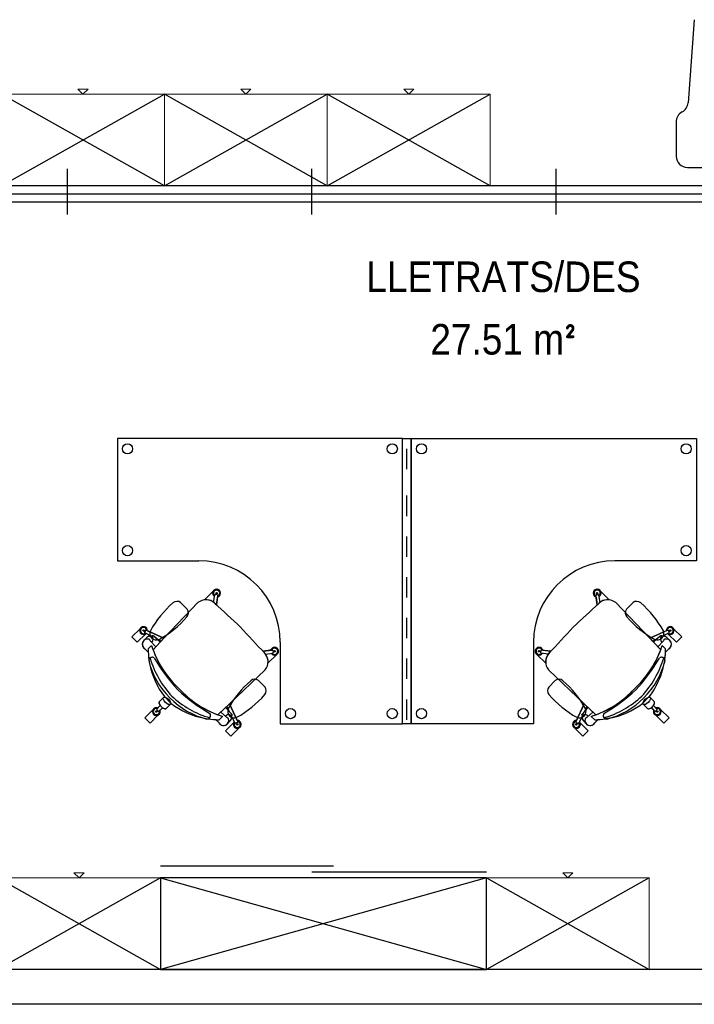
# Model space of a CAD drawing. Header units: metres. Extents: x -1 to 438, y -6 to 39.
# Tile 3 of 13: x 401.41 to 404.72, y 12.95 to 17.78. Entities that reach past the tile are written whole.
import ezdxf

# ---------------------------------------------------------------- set-up
doc = ezdxf.new("R2010")
doc.units = ezdxf.units.M
doc.linetypes.add('CONTINUA', pattern=[0])
for name, color, linetype, lineweight in [('P3  TEXT ACTUAL', 7, 'CONTINUA', 25), ('P3 MOBLES ACTUAL', 7, 'CONTINUA', 25), ('P3 MURS ACTUAL', 7, 'CONTINUA', 25)]:
    doc.layers.add(name, color=color, linetype=linetype, lineweight=lineweight)
doc.styles.add('ARIAL', font='arial.ttf')

# ---------------------------------------------------------------- blocks, each defined once
blk = doc.blocks.new('OBJETO_COMPLEJO_56')
at = {"layer": 'P3 MOBLES ACTUAL', "transparency": 33554687}
blk.add_lwpolyline([(403.9312, 14.7263), (403.9312, 14.7262), (403.9312, 14.3262), (403.3312, 14.3262), (403.3312, 15.7262), (404.7312, 15.7262), (404.7312, 15.1262), (404.3312, 15.1262), (404.3312, 15.1263)], dxfattribs=at)
blk.add_arc((404.3312, 14.7263), 0.4, 90, 180, dxfattribs=at)
blk = doc.blocks.new('OBJETO_COMPLEJO_57')
at = {"layer": 'P3 MOBLES ACTUAL', "transparency": 33554687}
for p, q in [((404.3357, 14.9209), (404.5023, 14.7461)), ((404.5023, 14.7461), (404.556, 14.6893))]:
    blk.add_line(p, q, dxfattribs=at)
blk.add_lwpolyline([(404.2371, 14.3704), (404.1803, 14.4241), (404.0055, 14.5907)], dxfattribs=at)
for centre, radius, start, end in [((404.2959, 14.8729), 0.0623, 50.3168, 132.7795), ((386.2674, 34.2123), 26.3771, 312.61341, 312.99132), ((384.714, 32.659), 26.3771, 317.00868, 317.38659), ((404.0535, 14.6305), 0.0623, 137.2205, 219.6832), ((404.0966, 14.8598), 0.4901, 312.5233, 339.64), ((404.0666, 14.8298), 0.4901, 290.36, 317.4767)]:
    blk.add_arc(centre, radius, start, end, dxfattribs=at)
blk = doc.blocks.new('OBJETO_COMPLEJO_58')
at = {"layer": 'P3 MOBLES ACTUAL', "transparency": 33554687}
for centre, radius, start, end in [((403.8023, 15.0813), 0.8633, 317.0062, 329.9639), ((404.109, 14.7889), 0.4826, 317.3903, 343.0842), ((404.5598, 14.6357), 0.0169, 49.3236, 126.7001), ((403.8451, 15.1241), 0.8633, 300.0361, 312.9938), ((404.1375, 14.8174), 0.4826, 286.9158, 312.6097), ((404.2907, 14.3666), 0.0169, 143.2999, 220.6764)]:
    blk.add_arc(centre, radius, start, end, dxfattribs=at)
blk = doc.blocks.new('OBJETO_COMPLEJO_59')
at = {"layer": 'P3 MOBLES ACTUAL', "transparency": 33554687}
blk.add_line((404.1595, 14.3329), (404.2, 14.2924), dxfattribs=at)
blk.add_lwpolyline([(404.2, 14.2924), (404.174, 14.2663), (404.1334, 14.3068)], dxfattribs=at)
blk.add_arc((404.1426, 14.3237), 0.0192, 241.4264, 28.5736, dxfattribs=at)
blk = doc.blocks.new('OBJETO_COMPLEJO_60')
at = {"layer": 'P3 MOBLES ACTUAL', "transparency": 33554687}
blk.add_line((404.1703, 14.3632), (404.157, 14.3364), dxfattribs=at)
for points in [[(404.1433, 14.3429), (404.1803, 14.4241), (404.194, 14.4111), (404.1822, 14.3873), (404.1698, 14.3742)], [(404.1595, 14.3329), (404.2, 14.2924), (404.174, 14.2663), (404.1334, 14.3068)]]:
    blk.add_lwpolyline(points, dxfattribs=at)
for centre, radius, start, end in [((404.175, 14.3689), 0.00743, 134.456, 230.4405), ((404.1426, 14.3237), 0.0192, 87.8018, 241.4264), ((404.1426, 14.3237), 0.0192, 28.5736, 41.3919)]:
    blk.add_arc(centre, radius, start, end, dxfattribs=at)
blk = doc.blocks.new('OBJETO_COMPLEJO_61')
at = {"layer": 'P3 MOBLES ACTUAL', "transparency": 33554687}
blk.add_line((404.5632, 14.7561), (404.59, 14.7694), dxfattribs=at)
for points in [[(404.5935, 14.7669), (404.634, 14.7264), (404.6601, 14.7524), (404.6196, 14.793)], [(404.5835, 14.7831), (404.5023, 14.7461), (404.5153, 14.7324), (404.5391, 14.7442), (404.5522, 14.7566)]]:
    blk.add_lwpolyline(points, dxfattribs=at)
for centre, radius, start, end in [((404.6027, 14.7838), 0.0192, 28.5736, 182.1982), ((404.5575, 14.7514), 0.00743, 39.5595, 135.544), ((404.6027, 14.7838), 0.0192, 228.6081, 241.4264)]:
    blk.add_arc(centre, radius, start, end, dxfattribs=at)
blk = doc.blocks.new('OBJETO_COMPLEJO_62')
at = {"layer": 'P3 MOBLES ACTUAL', "transparency": 33554687}
blk.add_line((404.5563, 14.3956), (404.5969, 14.3551), dxfattribs=at)
for points in [[(404.5216, 14.3936), (404.5095, 14.4053), (404.5157, 14.4106), (404.5206, 14.4164), (404.5323, 14.4043)], [(404.5969, 14.3551), (404.5708, 14.329), (404.5302, 14.3695)]]:
    blk.add_lwpolyline(points, dxfattribs=at)
for start, end in [(28.5736, 111.7951), (158.2403, 241.4264)]:
    blk.add_arc((404.5394, 14.3864), 0.0192, start, end, dxfattribs=at)
blk = doc.blocks.new('OBJETO_COMPLEJO_63')
at = {"layer": 'P3 MOBLES ACTUAL', "transparency": 33554687}
blk.add_line((403.9776, 14.6874), (404.0167, 14.6825), dxfattribs=at)
for points in [[(403.9913, 14.6259), (403.9904, 14.6249), (403.9498, 14.6655)], [(404.0037, 14.6679), (403.9988, 14.6687), (404.002, 14.6655)]]:
    blk.add_lwpolyline(points, dxfattribs=at)
for centre, radius, start, end in [((403.959, 14.6824), 0.0192, 15.105, 241.4264), ((404.0535, 14.6305), 0.0623, 145.7599, 184.2331), ((404.0535, 14.6305), 0.0623, 136.7979, 143.0825), ((384.714, 32.659), 26.3771, 317.00967, 317.03735)]:
    blk.add_arc(centre, radius, start, end, dxfattribs=at)
blk = doc.blocks.new('OBJETO_COMPLEJO_64')
at = {"layer": 'P3 MOBLES ACTUAL', "transparency": 33554687}
blk.add_line((404.239, 14.9488), (404.2439, 14.9097), dxfattribs=at)
for points in [[(404.3005, 14.9351), (404.3015, 14.936), (404.2609, 14.9766)], [(404.2585, 14.9227), (404.2577, 14.9276), (404.2609, 14.9244)]]:
    blk.add_lwpolyline(points, dxfattribs=at)
for centre, radius, start, end in [((404.244, 14.9674), 0.0192, 28.5736, 254.895), ((404.2959, 14.8729), 0.0623, 85.7669, 124.2401), ((386.2674, 34.2123), 26.3771, 312.96265, 312.99033), ((404.2959, 14.8729), 0.0623, 126.9175, 133.2021)]:
    blk.add_arc(centre, radius, start, end, dxfattribs=at)
blk = doc.blocks.new('OBJETO_COMPLEJO_65')
at = {"layer": 'P3 MOBLES ACTUAL', "transparency": 33554687}
for p, q in [((404.2155, 14.3629), (404.232, 14.3465)), ((404.1917, 14.3252), (404.1773, 14.3401)), ((404.249, 14.3469), (404.2321, 14.3308))]:
    blk.add_line(p, q, dxfattribs=at)
blk.add_lwpolyline([(404.1698, 14.3742), (404.1997, 14.4058), (404.2371, 14.3704)], dxfattribs=at)
for centre, radius, start, end in [((404.175, 14.3689), 0.00743, 134.456, 231.2688), ((404.1943, 14.3578), 0.0245, 167.4133, 226.1118), ((404.0666, 14.8298), 0.4901, 287.6852, 290.36), ((404.2098, 14.3432), 0.0256, 225, 330.7387), ((404.2296, 14.7399), 0.3935, 270.3431, 272.8228)]:
    blk.add_arc(centre, radius, start, end, dxfattribs=at)
blk = doc.blocks.new('OBJETO_COMPLEJO_66')
at = {"layer": 'P3 MOBLES ACTUAL', "transparency": 33554687}
for p, q in [((404.6012, 14.7347), (404.5863, 14.7491)), ((404.5635, 14.7109), (404.5799, 14.6944)), ((404.5795, 14.6774), (404.5956, 14.6943))]:
    blk.add_line(p, q, dxfattribs=at)
blk.add_lwpolyline([(404.5522, 14.7566), (404.5206, 14.7267), (404.556, 14.6893)], dxfattribs=at)
for centre, radius, start, end in [((404.5575, 14.7514), 0.00743, 38.7312, 135.544), ((404.5686, 14.7321), 0.0245, 43.8882, 102.5867), ((404.0966, 14.8598), 0.4901, 339.64, 342.3148), ((404.1865, 14.6968), 0.3935, 357.1772, 359.6569), ((404.5832, 14.7166), 0.0256, 299.2613, 45)]:
    blk.add_arc(centre, radius, start, end, dxfattribs=at)
blk = doc.blocks.new('OBJETO_COMPLEJO_67')
at = {"layer": 'P3 MOBLES ACTUAL', "transparency": 33554687}
for p, q in [((404.5635, 14.7109), (404.5799, 14.6944)), ((404.5759, 14.6406), (404.5729, 14.6224)), ((404.5003, 14.4595), (404.4669, 14.4261)), ((404.232, 14.3465), (404.2155, 14.3629)), ((404.304, 14.3535), (404.2858, 14.3505))]:
    blk.add_line(p, q, dxfattribs=at)
for centre, radius, start, end in [((404.0966, 14.8598), 0.4901, 339.64, 342.3148), ((404.1865, 14.6968), 0.3935, 357.1772, 359.6569), ((404.0966, 14.8598), 0.4901, 312.5233, 339.64), ((404.1865, 14.6968), 0.3935, 351.7817, 357.1772), ((404.1865, 14.6968), 0.3935, 322.9073, 349.1063), ((404.0666, 14.8298), 0.4901, 290.36, 317.4767), ((404.2296, 14.7399), 0.3935, 280.8937, 307.0927), ((404.0666, 14.8298), 0.4901, 287.6852, 290.36), ((404.2296, 14.7399), 0.3935, 270.3431, 278.2183)]:
    blk.add_arc(centre, radius, start, end, dxfattribs=at)
blk = doc.blocks.new('OBJETO_COMPLEJO_68')
at = {"layer": 'P3 MOBLES ACTUAL', "transparency": 33554687}
blk.add_line((404.3883, 14.8889), (404.4207, 14.9213), dxfattribs=at)
for centre, radius, start, end in [((404.4125, 14.871), 0.0301, 143.6499, 220.5973), ((404.4386, 14.8971), 0.0301, 49.4027, 126.3501), ((404.1256, 14.537), 0.5072, 28.9923, 49.0241), ((404.7726, 15.184), 0.5072, 220.9759, 241.0077), ((404.5396, 14.77), 0.0323, 246.5875, 23.4125)]:
    blk.add_arc(centre, radius, start, end, dxfattribs=at)
blk = doc.blocks.new('OBJETO_COMPLEJO_69')
at = {"layer": 'P3 MOBLES ACTUAL', "transparency": 33554687}
blk.add_line((404.0062, 14.5067), (404.0386, 14.5392), dxfattribs=at)
for centre, radius, start, end in [((404.0304, 14.4889), 0.0301, 143.6499, 220.5973), ((404.0565, 14.515), 0.0301, 49.4027, 126.3501), ((403.7435, 14.1549), 0.5072, 28.9923, 49.0241), ((404.3904, 14.8019), 0.5072, 220.9759, 241.0077), ((404.1575, 14.3879), 0.0323, 246.5875, 23.4125)]:
    blk.add_arc(centre, radius, start, end, dxfattribs=at)
blk = doc.blocks.new('OBJETO_COMPLEJO_70')
at = {"layer": 'P3 MOBLES ACTUAL', "transparency": 33554687}
blk.add_lwpolyline([(402.6881, 14.7263), (402.6882, 14.7262), (402.6882, 14.3262), (403.2882, 14.3262), (403.2882, 15.7262), (401.8882, 15.7262), (401.8882, 15.1262), (402.2882, 15.1262), (402.2881, 15.1263)], dxfattribs=at)
blk.add_arc((402.2881, 14.7263), 0.4, 0, 90, dxfattribs=at)
blk = doc.blocks.new('OBJETO_COMPLEJO_71')
at = {"layer": 'P3 MOBLES ACTUAL', "transparency": 33554687}
for p, q in [((402.2836, 14.9209), (402.117, 14.7461)), ((402.117, 14.7461), (402.0633, 14.6893))]:
    blk.add_line(p, q, dxfattribs=at)
blk.add_lwpolyline([(402.3822, 14.3704), (402.439, 14.4241), (402.6138, 14.5907)], dxfattribs=at)
for centre, radius, start, end in [((402.3234, 14.8729), 0.0623, 47.2205, 129.6832), ((420.3519, 34.2123), 26.3771, 227.00868, 227.38659), ((421.9053, 32.659), 26.3771, 222.61341, 222.99132), ((402.5227, 14.8598), 0.4901, 200.36, 227.4767), ((402.5658, 14.6305), 0.0623, 320.3168, 42.7795), ((402.5527, 14.8298), 0.4901, 222.5233, 249.64)]:
    blk.add_arc(centre, radius, start, end, dxfattribs=at)
blk = doc.blocks.new('OBJETO_COMPLEJO_72')
at = {"layer": 'P3 MOBLES ACTUAL', "transparency": 33554687}
for centre, radius, start, end in [((402.0595, 14.6357), 0.0169, 53.2999, 130.6764), ((402.5103, 14.7889), 0.4826, 196.9158, 222.6097), ((402.817, 15.0813), 0.8633, 210.0361, 222.9938), ((402.4818, 14.8174), 0.4826, 227.3903, 253.0842), ((402.7742, 15.1241), 0.8633, 227.0062, 239.9639), ((402.3286, 14.3666), 0.0169, 319.3236, 36.7001)]:
    blk.add_arc(centre, radius, start, end, dxfattribs=at)
blk = doc.blocks.new('OBJETO_COMPLEJO_73')
at = {"layer": 'P3 MOBLES ACTUAL', "transparency": 33554687}
blk.add_line((402.4598, 14.3329), (402.4193, 14.2924), dxfattribs=at)
blk.add_lwpolyline([(402.4193, 14.2924), (402.4454, 14.2663), (402.4859, 14.3068)], dxfattribs=at)
blk.add_arc((402.4767, 14.3237), 0.0192, 151.4264, 298.5736, dxfattribs=at)
blk = doc.blocks.new('OBJETO_COMPLEJO_74')
at = {"layer": 'P3 MOBLES ACTUAL', "transparency": 33554687}
blk.add_line((402.449, 14.3632), (402.4623, 14.3364), dxfattribs=at)
for points in [[(402.476, 14.3429), (402.439, 14.4241), (402.4253, 14.4111), (402.4371, 14.3873), (402.4495, 14.3742)], [(402.4598, 14.3329), (402.4193, 14.2924), (402.4454, 14.2663), (402.4859, 14.3068)]]:
    blk.add_lwpolyline(points, dxfattribs=at)
for centre, radius, start, end in [((402.4443, 14.3689), 0.00743, 309.5595, 45.544), ((402.4767, 14.3237), 0.0192, 138.6081, 151.4264), ((402.4767, 14.3237), 0.0192, 298.5736, 92.1982)]:
    blk.add_arc(centre, radius, start, end, dxfattribs=at)
blk = doc.blocks.new('OBJETO_COMPLEJO_75')
at = {"layer": 'P3 MOBLES ACTUAL', "transparency": 33554687}
blk.add_line((402.0561, 14.7561), (402.0293, 14.7694), dxfattribs=at)
for points in [[(402.0258, 14.7669), (401.9853, 14.7264), (401.9592, 14.7524), (401.9997, 14.793)], [(402.0358, 14.7831), (402.117, 14.7461), (402.104, 14.7324), (402.0802, 14.7442), (402.0671, 14.7566)]]:
    blk.add_lwpolyline(points, dxfattribs=at)
for centre, radius, start, end in [((402.0166, 14.7838), 0.0192, 357.8018, 151.4264), ((402.0166, 14.7838), 0.0192, 298.5736, 311.3919), ((402.0618, 14.7514), 0.00743, 44.456, 140.4405)]:
    blk.add_arc(centre, radius, start, end, dxfattribs=at)
blk = doc.blocks.new('OBJETO_COMPLEJO_76')
at = {"layer": 'P3 MOBLES ACTUAL', "transparency": 33554687}
blk.add_line((402.063, 14.3956), (402.0224, 14.3551), dxfattribs=at)
for points in [[(402.0977, 14.3936), (402.1099, 14.4053), (402.1036, 14.4106), (402.0988, 14.4164), (402.087, 14.4043)], [(402.0224, 14.3551), (402.0485, 14.329), (402.0891, 14.3695)]]:
    blk.add_lwpolyline(points, dxfattribs=at)
for start, end in [(68.2049, 151.4264), (298.5736, 21.7597)]:
    blk.add_arc((402.0799, 14.3864), 0.0192, start, end, dxfattribs=at)
blk = doc.blocks.new('OBJETO_COMPLEJO_77')
at = {"layer": 'P3 MOBLES ACTUAL', "transparency": 33554687}
blk.add_line((402.6417, 14.6874), (402.6026, 14.6825), dxfattribs=at)
for points in [[(402.6157, 14.6679), (402.6205, 14.6687), (402.6174, 14.6655)], [(402.628, 14.6259), (402.6289, 14.6249), (402.6695, 14.6655)]]:
    blk.add_lwpolyline(points, dxfattribs=at)
for centre, radius, start, end in [((402.6603, 14.6824), 0.0192, 298.5736, 164.895), ((421.9053, 32.659), 26.3771, 222.96265, 222.99033), ((402.5658, 14.6305), 0.0623, 36.9175, 43.2021), ((402.5658, 14.6305), 0.0623, 355.7669, 34.2401)]:
    blk.add_arc(centre, radius, start, end, dxfattribs=at)
blk = doc.blocks.new('OBJETO_COMPLEJO_78')
at = {"layer": 'P3 MOBLES ACTUAL', "transparency": 33554687}
blk.add_line((402.3803, 14.9488), (402.3754, 14.9097), dxfattribs=at)
for points in [[(402.3188, 14.9351), (402.3178, 14.936), (402.3584, 14.9766)], [(402.3608, 14.9227), (402.3616, 14.9276), (402.3584, 14.9244)]]:
    blk.add_lwpolyline(points, dxfattribs=at)
for centre, radius, start, end in [((402.3753, 14.9674), 0.0192, 285.105, 151.4264), ((402.3234, 14.8729), 0.0623, 55.7599, 94.2331), ((402.3234, 14.8729), 0.0623, 46.7979, 53.0825), ((420.3519, 34.2123), 26.3771, 227.00967, 227.03735)]:
    blk.add_arc(centre, radius, start, end, dxfattribs=at)
blk = doc.blocks.new('OBJETO_COMPLEJO_79')
at = {"layer": 'P3 MOBLES ACTUAL', "transparency": 33554687}
for p, q in [((402.4038, 14.3629), (402.3874, 14.3465)), ((402.3703, 14.3469), (402.3872, 14.3308)), ((402.4276, 14.3252), (402.442, 14.3401))]:
    blk.add_line(p, q, dxfattribs=at)
blk.add_lwpolyline([(402.4495, 14.3742), (402.4196, 14.4058), (402.3822, 14.3704)], dxfattribs=at)
for centre, radius, start, end in [((402.5527, 14.8298), 0.4901, 249.64, 252.3148), ((402.425, 14.3578), 0.0245, 313.8882, 12.5867), ((402.4443, 14.3689), 0.00743, 308.7312, 45.544), ((402.3897, 14.7399), 0.3935, 267.1772, 269.6569), ((402.4095, 14.3432), 0.0256, 209.2613, 315)]:
    blk.add_arc(centre, radius, start, end, dxfattribs=at)
blk = doc.blocks.new('OBJETO_COMPLEJO_80')
at = {"layer": 'P3 MOBLES ACTUAL', "transparency": 33554687}
for p, q in [((402.0181, 14.7347), (402.033, 14.7491)), ((402.0398, 14.6774), (402.0237, 14.6943)), ((402.0558, 14.7109), (402.0394, 14.6944))]:
    blk.add_line(p, q, dxfattribs=at)
blk.add_lwpolyline([(402.0671, 14.7566), (402.0987, 14.7267), (402.0633, 14.6893)], dxfattribs=at)
for centre, radius, start, end in [((402.0507, 14.7321), 0.0245, 77.4133, 136.1118), ((402.0618, 14.7514), 0.00743, 44.456, 141.2688), ((402.0362, 14.7166), 0.0256, 135, 240.7387), ((402.4328, 14.6968), 0.3935, 180.3431, 182.8228), ((402.5227, 14.8598), 0.4901, 197.6852, 200.36)]:
    blk.add_arc(centre, radius, start, end, dxfattribs=at)
blk = doc.blocks.new('OBJETO_COMPLEJO_81')
at = {"layer": 'P3 MOBLES ACTUAL', "transparency": 33554687}
for p, q in [((402.0558, 14.7109), (402.0394, 14.6944)), ((402.0434, 14.6406), (402.0465, 14.6224)), ((402.119, 14.4595), (402.1524, 14.4261)), ((402.3154, 14.3535), (402.3335, 14.3505)), ((402.3874, 14.3465), (402.4038, 14.3629))]:
    blk.add_line(p, q, dxfattribs=at)
for centre, radius, start, end in [((402.4328, 14.6968), 0.3935, 180.3431, 182.8228), ((402.5227, 14.8598), 0.4901, 197.6852, 200.36), ((402.4328, 14.6968), 0.3935, 182.8228, 188.2183), ((402.5227, 14.8598), 0.4901, 200.36, 227.4767), ((402.4328, 14.6968), 0.3935, 190.8937, 217.0927), ((402.5527, 14.8298), 0.4901, 222.5233, 249.64), ((402.3897, 14.7399), 0.3935, 232.9073, 259.1063), ((402.5527, 14.8298), 0.4901, 249.64, 252.3148), ((402.3897, 14.7399), 0.3935, 261.7817, 269.6569)]:
    blk.add_arc(centre, radius, start, end, dxfattribs=at)
blk = doc.blocks.new('OBJETO_COMPLEJO_82')
at = {"layer": 'P3 MOBLES ACTUAL', "transparency": 33554687}
blk.add_line((402.231, 14.8889), (402.1986, 14.9213), dxfattribs=at)
for centre, radius, start, end in [((402.4937, 14.537), 0.5072, 130.9759, 151.0077), ((402.1807, 14.8971), 0.0301, 53.6499, 130.5973), ((402.2068, 14.871), 0.0301, 319.4027, 36.3501), ((401.8468, 15.184), 0.5072, 298.9923, 319.0241), ((402.0797, 14.77), 0.0323, 156.5875, 293.4125)]:
    blk.add_arc(centre, radius, start, end, dxfattribs=at)
blk = doc.blocks.new('OBJETO_COMPLEJO_83')
at = {"layer": 'P3 MOBLES ACTUAL', "transparency": 33554687}
blk.add_line((402.6132, 14.5067), (402.5807, 14.5392), dxfattribs=at)
for centre, radius, start, end in [((402.8758, 14.1549), 0.5072, 130.9759, 151.0077), ((402.5629, 14.515), 0.0301, 53.6499, 130.5973), ((402.5889, 14.4889), 0.0301, 319.4027, 36.3501), ((402.2289, 14.8019), 0.5072, 298.9923, 319.0241), ((402.4619, 14.3879), 0.0323, 156.5875, 293.4125)]:
    blk.add_arc(centre, radius, start, end, dxfattribs=at)

msp = doc.modelspace()

# ---------------------------------------------------------------- linework, layer by layer
at = {"layer": 'P3 MOBLES ACTUAL', "color": 180, "transparency": 33554687}
for p, q in [((404.7212, 17.7823), (404.6906, 17.3743)), ((404.6319, 17.2802), (404.6319, 17.1128)), ((404.6877, 17.057), (405.4688, 17.057))]:
    msp.add_line(p, q, dxfattribs=at)
at = {"layer": 'P3 MOBLES ACTUAL', "transparency": 33554687}
for p, q in [((401.3191, 16.9662), (402.1191, 17.4162)), ((402.1191, 16.9662), (401.3191, 17.4162)), ((402.1191, 16.9662), (402.9191, 17.4162)), ((402.9191, 16.9662), (402.1191, 17.4162)), ((402.9191, 16.9662), (403.7191, 17.4162)), ((403.7191, 16.9662), (402.9191, 17.4162)), ((403.3097, 15.5762), (403.3097, 15.6762)), ((403.3097, 15.5762), (403.3097, 15.6762)), ((403.3097, 15.3462), (403.3097, 15.4462)), ((403.3097, 15.3462), (403.3097, 15.4462)), ((403.3097, 15.1462), (403.3097, 15.2462)), ((403.3097, 15.1462), (403.3097, 15.2462)), ((403.3097, 14.9462), (403.3097, 15.0462)), ((403.3097, 14.9462), (403.3097, 15.0462)), ((402.3608, 14.9227), (402.3665, 14.9583)), ((402.379, 14.959), (402.3694, 14.9603)), ((402.3786, 14.9669), (402.372, 14.9678)), ((402.3754, 14.9097), (402.3812, 14.9562)), ((402.3845, 14.9505), (402.3799, 14.9459)), ((404.2348, 14.9505), (404.2394, 14.9459)), ((404.2439, 14.9097), (404.2381, 14.9562)), ((404.2403, 14.959), (404.2499, 14.9603)), ((404.2407, 14.9669), (404.2473, 14.9678)), ((404.2585, 14.9227), (404.2528, 14.9583)), ((402.117, 14.7461), (402.2836, 14.9209)), ((402.3616, 14.9276), (402.3584, 14.9244)), ((404.2577, 14.9276), (404.2609, 14.9244)), ((404.5023, 14.7461), (404.3357, 14.9209)), ((403.3097, 14.7462), (403.3097, 14.8462)), ((403.3097, 14.7462), (403.3097, 14.8462)), ((402.033, 14.7491), (402.0181, 14.7347)), ((402.0257, 14.7848), (402.0216, 14.7761)), ((402.0561, 14.7561), (402.0226, 14.7727)), ((402.117, 14.7461), (402.029, 14.7862)), ((402.0633, 14.6893), (402.117, 14.7461)), ((404.5023, 14.7461), (404.5903, 14.7862)), ((404.556, 14.6893), (404.5023, 14.7461)), ((404.5632, 14.7561), (404.5967, 14.7727)), ((404.5863, 14.7491), (404.6012, 14.7347)), ((404.5936, 14.7848), (404.5977, 14.7761)), ((402.0398, 14.6774), (402.0237, 14.6943)), ((402.0394, 14.6944), (402.0558, 14.7109)), ((402.0766, 14.7033), (402.0494, 14.7333)), ((404.5428, 14.7033), (404.5699, 14.7333)), ((404.5799, 14.6944), (404.5635, 14.7109)), ((404.5795, 14.6774), (404.5956, 14.6943)), ((402.6026, 14.6825), (402.6491, 14.6883)), ((402.6157, 14.6679), (402.6512, 14.6736)), ((402.6205, 14.6687), (402.6174, 14.6655)), ((402.6434, 14.6916), (402.6388, 14.687)), ((402.6519, 14.6861), (402.6533, 14.6765)), ((402.6598, 14.6857), (402.6607, 14.6791)), ((403.3097, 14.5462), (403.3097, 14.6462)), ((403.3097, 14.5462), (403.3097, 14.6462)), ((403.9595, 14.6857), (403.9586, 14.6791)), ((403.9674, 14.6861), (403.966, 14.6765)), ((404.0037, 14.6679), (403.9681, 14.6736)), ((404.0167, 14.6825), (403.9702, 14.6883)), ((403.9759, 14.6916), (403.9805, 14.687)), ((403.9988, 14.6687), (404.002, 14.6655)), ((402.0434, 14.6406), (402.0465, 14.6224)), ((404.5759, 14.6406), (404.5729, 14.6224)), ((402.439, 14.4241), (402.6138, 14.5907)), ((404.1803, 14.4241), (404.0055, 14.5907)), ((402.0945, 14.435), (402.119, 14.4595)), ((402.119, 14.4595), (402.1524, 14.4261)), ((404.5003, 14.4595), (404.4669, 14.4261)), ((404.5248, 14.435), (404.5003, 14.4595)), ((402.0988, 14.4164), (402.0818, 14.3989)), ((402.1099, 14.4053), (402.0924, 14.3884)), ((402.128, 14.4016), (402.1524, 14.4261)), ((402.3822, 14.3704), (402.439, 14.4241)), ((402.439, 14.4241), (402.4791, 14.3361)), ((403.3097, 14.3462), (403.3097, 14.4462)), ((403.3097, 14.3462), (403.3097, 14.4462)), ((404.1803, 14.4241), (404.1402, 14.3361)), ((404.2371, 14.3704), (404.1803, 14.4241)), ((404.4914, 14.4016), (404.4669, 14.4261)), ((404.5095, 14.4053), (404.5269, 14.3884)), ((404.5206, 14.4164), (404.5375, 14.3989)), ((402.082, 14.3953), (402.0888, 14.3885)), ((402.3154, 14.3535), (402.3335, 14.3505)), ((402.3874, 14.3465), (402.4038, 14.3629)), ((402.3962, 14.3836), (402.4262, 14.3565)), ((402.449, 14.3632), (402.4656, 14.3297)), ((404.1703, 14.3632), (404.1537, 14.3297)), ((404.2231, 14.3836), (404.1931, 14.3565)), ((404.232, 14.3465), (404.2155, 14.3629)), ((404.304, 14.3535), (404.2858, 14.3505)), ((404.5373, 14.3953), (404.5305, 14.3885)), ((402.3703, 14.3469), (402.3872, 14.3308)), ((402.442, 14.3401), (402.4276, 14.3252)), ((402.4777, 14.3328), (402.469, 14.3286)), ((404.1416, 14.3328), (404.1503, 14.3286)), ((404.1773, 14.3401), (404.1917, 14.3252)), ((404.249, 14.3469), (404.2321, 14.3308)), ((402.1001, 13.6295), (402.9501, 13.6295)), ((402.8427, 13.5995), (403.7001, 13.5995)), ((401.3001, 13.5695), (402.1001, 13.1195)), ((402.1001, 13.5695), (401.3001, 13.1195)), ((403.7001, 13.5695), (402.1001, 13.1195)), ((402.1001, 13.5695), (403.7001, 13.1195)), ((403.7001, 13.5695), (404.5001, 13.1195)), ((404.5001, 13.5695), (403.7001, 13.1195))]:
    msp.add_line(p, q, dxfattribs=at)
at = {"layer": 'P3 MOBLES ACTUAL', "color": 180, "lineweight": 13, "transparency": 33554687}
for points in [[(401.3191, 17.4162), (402.1191, 17.4162), (402.1191, 16.9662), (401.3191, 16.9662), (401.3191, 17.4162)], [(401.7191, 17.4162), (401.6941, 17.4412), (401.7441, 17.4412), (401.7191, 17.4162)], [(402.1191, 17.4162), (402.9191, 17.4162), (402.9191, 16.9662), (402.1191, 16.9662), (402.1191, 17.4162)], [(402.5191, 17.4162), (402.4941, 17.4412), (402.5441, 17.4412), (402.5191, 17.4162)], [(402.9191, 17.4162), (403.7191, 17.4162), (403.7191, 16.9662), (402.9191, 16.9662), (402.9191, 17.4162)], [(403.3191, 17.4162), (403.2941, 17.4412), (403.3441, 17.4412), (403.3191, 17.4162)], [(401.7001, 13.5695), (401.6751, 13.5945), (401.7251, 13.5945), (401.7001, 13.5695)], [(404.1001, 13.5695), (404.0751, 13.5945), (404.1251, 13.5945), (404.1001, 13.5695)], [(401.3001, 13.5695), (402.1001, 13.5695), (402.1001, 13.1195), (401.3001, 13.1195), (401.3001, 13.5695)], [(403.7001, 13.5695), (404.5001, 13.5695), (404.5001, 13.1195), (403.7001, 13.1195), (403.7001, 13.5695)]]:
    msp.add_lwpolyline(points, close=True, dxfattribs=at)
at = {"layer": 'P3 MOBLES ACTUAL', "transparency": 33554687}
for points in [[(403.2882, 14.3262), (403.2882, 15.7262), (403.3312, 15.7262), (403.3312, 14.3262), (403.2882, 14.3262)], [(403.2882, 14.3262), (403.2882, 15.7262), (403.3312, 15.7262), (403.3312, 14.3262), (403.2882, 14.3262)], [(402.1524, 14.4261), (402.128, 14.4016), (402.1232, 14.4), (402.1166, 14.4018), (402.1101, 14.4054), (402.1041, 14.4103), (402.0987, 14.4166), (402.0937, 14.4251), (402.0929, 14.4306), (402.0945, 14.435), (402.119, 14.4595), (402.1524, 14.4261)], [(404.4669, 14.4261), (404.4914, 14.4016), (404.4961, 14.4), (404.5027, 14.4018), (404.5092, 14.4054), (404.5152, 14.4103), (404.5206, 14.4166), (404.5256, 14.4251), (404.5264, 14.4306), (404.5248, 14.435), (404.5003, 14.4595), (404.4669, 14.4261)], [(402.1001, 13.1195), (403.7001, 13.1195), (403.7001, 13.5695), (402.1001, 13.5695), (402.1001, 13.1195)]]:
    msp.add_lwpolyline(points, close=True, dxfattribs=at)
for points in [[(402.3188, 14.9351), (402.3178, 14.936), (402.3584, 14.9766)], [(404.3005, 14.9351), (404.3015, 14.936), (404.2609, 14.9766)], [(402.0258, 14.7669), (401.9853, 14.7264), (401.9592, 14.7524), (401.9997, 14.793)], [(404.5935, 14.7669), (404.634, 14.7264), (404.6601, 14.7524), (404.6196, 14.793)], [(402.628, 14.6259), (402.6289, 14.6249), (402.6695, 14.6655)], [(403.9913, 14.6259), (403.9904, 14.6249), (403.9498, 14.6655)], [(402.4598, 14.3329), (402.4193, 14.2924), (402.4454, 14.2663), (402.4859, 14.3068)], [(404.1595, 14.3329), (404.2, 14.2924), (404.174, 14.2663), (404.1334, 14.3068)]]:
    msp.add_lwpolyline(points, dxfattribs=at)
for centre, radius in [((401.9382, 15.6762), 0.025), ((403.2382, 15.6762), 0.025), ((403.3812, 15.6762), 0.025), ((404.6812, 15.6762), 0.025), ((401.9382, 15.1762), 0.025), ((404.6812, 15.1762), 0.025), ((402.3753, 14.9674), 0.00353), ((404.244, 14.9674), 0.00353), ((402.0166, 14.7838), 0.00353), ((404.6027, 14.7838), 0.00353), ((402.6603, 14.6824), 0.00353), ((403.959, 14.6824), 0.00353), ((402.0799, 14.3864), 0.00353), ((402.7382, 14.3762), 0.025), ((403.2382, 14.3762), 0.025), ((403.3812, 14.3762), 0.025), ((403.8812, 14.3762), 0.025), ((404.5394, 14.3864), 0.00353), ((402.4767, 14.3237), 0.00353), ((404.1426, 14.3237), 0.00353)]:
    msp.add_circle(centre, radius, dxfattribs=at)
at = {"layer": 'P3 MOBLES ACTUAL', "color": 180, "transparency": 33554687}
for centre, start, end in [((404.635, 17.3785), 298.2173, 355.7108), ((404.6877, 17.2802), 118.2173, 180), ((404.6877, 17.1128), 180, 270)]:
    msp.add_arc(centre, 0.0558, start, end, dxfattribs=at)
at = {"layer": 'P3 MOBLES ACTUAL', "transparency": 33554687}
for centre, radius, start, end in [((402.3753, 14.9674), 0.0192, 285.105, 238.6952), ((402.3753, 14.9674), 0.0153, 291.2724, 232.5278), ((404.244, 14.9674), 0.0192, 301.3048, 254.895), ((404.244, 14.9674), 0.0153, 307.4722, 248.7276), ((402.3234, 14.8729), 0.0623, 47.2205, 129.6832), ((402.3687, 14.9582), 0.00224, 71.7811, 177.89), ((402.3791, 14.9567), 0.00224, 345.9102, 92.0191), ((404.2403, 14.9567), 0.00224, 87.9809, 194.0898), ((404.2506, 14.9582), 0.00224, 2.11, 108.2189), ((404.2959, 14.8729), 0.0623, 50.3168, 132.7795), ((420.3519, 34.2123), 26.3771, 227.00868, 227.38659), ((386.2674, 34.2123), 26.3771, 312.61341, 312.99132), ((402.0166, 14.7838), 0.0192, 357.8018, 311.3919), ((402.0166, 14.7838), 0.0153, 3.9691, 305.2245), ((421.9053, 32.659), 26.3771, 222.61341, 222.99132), ((384.714, 32.659), 26.3771, 317.00868, 317.38659), ((404.6027, 14.7838), 0.0192, 228.6081, 182.1982), ((404.6027, 14.7838), 0.0153, 234.7755, 176.0309), ((402.0362, 14.7166), 0.0256, 72.8342, 240.7387), ((402.0234, 14.7748), 0.00224, 144.4779, 250.5867), ((402.0279, 14.7842), 0.00224, 58.607, 164.7158), ((402.0503, 14.7342), 0.0229, 78.4471, 139.2909), ((402.0386, 14.7314), 0.0109, 10.1365, 62.2126), ((402.0618, 14.7514), 0.00743, 44.456, 141.2688), ((402.0514, 14.7441), 0.0129, 16.3197, 68.661), ((402.0401, 14.7436), 0.024, 312.3231, 9.9389), ((404.5575, 14.7514), 0.00743, 38.7312, 135.544), ((404.5792, 14.7436), 0.024, 170.0611, 227.6769), ((404.5679, 14.7441), 0.0129, 111.339, 163.6803), ((404.569, 14.7342), 0.0229, 40.7091, 101.5529), ((404.5807, 14.7314), 0.0109, 117.7874, 169.8635), ((404.5832, 14.7166), 0.0256, 299.2613, 107.1658), ((404.5914, 14.7842), 0.00224, 15.2842, 121.393), ((404.5959, 14.7748), 0.00224, 289.4133, 35.5221), ((402.4328, 14.6968), 0.3935, 180.3431, 188.2183), ((402.5227, 14.8598), 0.4901, 197.6852, 227.4767), ((402.6603, 14.6824), 0.0192, 211.3048, 164.895), ((402.6603, 14.6824), 0.0153, 217.4722, 158.7276), ((403.959, 14.6824), 0.0192, 15.105, 328.6952), ((403.959, 14.6824), 0.0153, 21.2724, 322.5278), ((404.0966, 14.8598), 0.4901, 312.5233, 342.3148), ((404.1865, 14.6968), 0.3935, 351.7817, 359.6569), ((402.0595, 14.6357), 0.0169, 53.2999, 182.1685), ((402.5103, 14.7889), 0.4826, 196.9158, 222.6097), ((402.817, 15.0813), 0.8633, 210.0361, 222.9938), ((402.5658, 14.6305), 0.0623, 320.3168, 42.7795), ((402.6497, 14.6861), 0.00224, 357.9809, 104.0898), ((402.6511, 14.6758), 0.00224, 272.11, 18.2189), ((403.9682, 14.6758), 0.00224, 161.7811, 267.89), ((403.9696, 14.6861), 0.00224, 75.9102, 182.0191), ((404.0535, 14.6305), 0.0623, 137.2205, 219.6832), ((403.8023, 15.0813), 0.8633, 317.0062, 329.9639), ((404.109, 14.7889), 0.4826, 317.3903, 343.0842), ((404.5598, 14.6357), 0.0169, 357.8315, 126.7001), ((402.4104, 14.7246), 0.3784, 193.6919, 225.7691), ((402.4328, 14.6968), 0.3935, 190.8937, 217.0927), ((404.209, 14.7246), 0.3784, 314.2309, 346.3081), ((404.1865, 14.6968), 0.3935, 322.9073, 349.1063), ((402.5527, 14.8298), 0.4901, 222.5233, 252.3148), ((404.0666, 14.8298), 0.4901, 287.6852, 317.4767), ((402.4175, 14.7174), 0.3784, 224.2309, 256.3081), ((402.4818, 14.8174), 0.4826, 227.3903, 253.0842), ((402.7742, 15.1241), 0.8633, 227.0062, 239.9639), ((403.8451, 15.1241), 0.8633, 300.0361, 312.9938), ((404.1375, 14.8174), 0.4826, 286.9158, 312.6097), ((404.2018, 14.7174), 0.3784, 283.6919, 315.7691), ((402.0799, 14.3864), 0.0192, 68.2049, 21.7951), ((402.3897, 14.7399), 0.3935, 232.9073, 259.1063), ((404.2296, 14.7399), 0.3935, 280.8937, 307.0927), ((404.5394, 14.3864), 0.0192, 158.2049, 111.7951), ((402.0799, 14.3864), 0.0153, 74.3723, 15.6277), ((402.0832, 14.3972), 0.00224, 129.0101, 235.119), ((402.0906, 14.3898), 0.00224, 214.881, 320.9899), ((402.3286, 14.3666), 0.0169, 267.8315, 36.7001), ((402.4365, 14.3472), 0.024, 80.0611, 137.6769), ((402.4243, 14.3457), 0.0109, 27.7874, 79.8635), ((402.437, 14.3585), 0.0129, 21.339, 73.6803), ((402.4271, 14.3574), 0.0229, 310.7091, 11.5529), ((402.4443, 14.3689), 0.00743, 308.7312, 45.544), ((404.175, 14.3689), 0.00743, 134.456, 231.2688), ((404.1922, 14.3574), 0.0229, 168.4471, 229.2909), ((404.1823, 14.3585), 0.0129, 106.3197, 158.661), ((404.1828, 14.3472), 0.024, 42.3231, 99.9389), ((404.195, 14.3457), 0.0109, 100.1365, 152.2126), ((404.2907, 14.3666), 0.0169, 143.2999, 272.1685), ((404.5394, 14.3864), 0.0153, 164.3723, 105.6277), ((404.5287, 14.3898), 0.00224, 219.0101, 325.119), ((404.5361, 14.3972), 0.00224, 304.881, 50.9899), ((402.3897, 14.7399), 0.3935, 261.7817, 269.6569), ((402.4095, 14.3432), 0.0256, 209.2613, 17.1658), ((402.4767, 14.3237), 0.0192, 138.6081, 92.1982), ((402.4767, 14.3237), 0.0153, 144.7755, 86.0309), ((402.4677, 14.3305), 0.00224, 199.4133, 305.5221), ((402.4772, 14.335), 0.00224, 285.2842, 31.393), ((404.1426, 14.3237), 0.0192, 87.8018, 41.3919), ((404.1426, 14.3237), 0.0153, 93.9691, 35.2245), ((404.1422, 14.335), 0.00224, 148.607, 254.7158), ((404.1516, 14.3305), 0.00224, 234.4779, 340.5867), ((404.2098, 14.3432), 0.0256, 162.8342, 330.7387), ((404.2296, 14.7399), 0.3935, 270.3431, 278.2183)]:
    msp.add_arc(centre, radius, start, end, dxfattribs=at)
for centre, major_axis in [((402.1319, 14.4388), (-0.0168, 0.0168)), ((404.4875, 14.4388), (-0.0168, -0.0168))]:
    msp.add_ellipse(centre, major_axis=major_axis, ratio=0.457927, dxfattribs=at)
for centre, major_axis, start_param, end_param in [((402.1113, 14.4183), (-0.0168, 0.0168), 6.283185, 9.424778), ((404.508, 14.4183), (-0.0168, -0.0168), 0, 3.141593)]:
    msp.add_ellipse(centre, major_axis=major_axis, ratio=0.457927, start_param=start_param, end_param=end_param, dxfattribs=at)
at = {"layer": 'P3 MURS ACTUAL', "transparency": 33554687}
for p, q in [((401.6412, 17.05), (401.6412, 16.826)), ((402.8412, 17.05), (402.8412, 16.826)), ((404.0412, 17.05), (404.0412, 16.826)), ((406.1212, 16.9662), (399.0591, 16.9662)), ((405.2412, 16.9262), (399.2412, 16.9262)), ((406.1212, 16.8862), (399.0433, 16.8862)), ((405.3996, 13.1195), (398.297, 13.1195)), ((424.3132, 12.9495), (397.7026, 12.9495))]:
    msp.add_line(p, q, dxfattribs=at)

# ---------------------------------------------------------------- block references
at = {"layer": 'P3 MOBLES ACTUAL', "transparency": 33554687}
for name in ['OBJETO_COMPLEJO_70', 'OBJETO_COMPLEJO_56', 'OBJETO_COMPLEJO_78', 'OBJETO_COMPLEJO_64', 'OBJETO_COMPLEJO_71', 'OBJETO_COMPLEJO_57', 'OBJETO_COMPLEJO_82', 'OBJETO_COMPLEJO_68', 'OBJETO_COMPLEJO_75', 'OBJETO_COMPLEJO_61', 'OBJETO_COMPLEJO_80', 'OBJETO_COMPLEJO_66', 'OBJETO_COMPLEJO_81', 'OBJETO_COMPLEJO_77', 'OBJETO_COMPLEJO_63', 'OBJETO_COMPLEJO_67', 'OBJETO_COMPLEJO_72', 'OBJETO_COMPLEJO_58', 'OBJETO_COMPLEJO_83', 'OBJETO_COMPLEJO_69', 'OBJETO_COMPLEJO_76', 'OBJETO_COMPLEJO_79', 'OBJETO_COMPLEJO_74', 'OBJETO_COMPLEJO_60', 'OBJETO_COMPLEJO_65', 'OBJETO_COMPLEJO_62', 'OBJETO_COMPLEJO_73', 'OBJETO_COMPLEJO_59']:
    msp.add_blockref(name, (0, 0), dxfattribs=at)

# ---------------------------------------------------------------- texts
at = {"layer": 'P3  TEXT ACTUAL', "linetype": 'CONTINUA', "transparency": 33554687, "char_height": 0.15, "attachment_point": 8, "style": 'ARIAL'}
for s, insert, width in [('\\W0.87;LLETRATS/DES', (403.7838, 16.4433), 1.411596), ('\\A1;{\\fArial|i0|b0;\\H0.150000;\\W0.867303;\\C180;27.51 m\\fISOCPEUR|i0|b0;²}\\P', (403.7838, 16.1365), 0.802978)]:
    msp.add_mtext(s, dxfattribs=dict(at, insert=insert, width=width))

doc.saveas('drawing.dxf')
